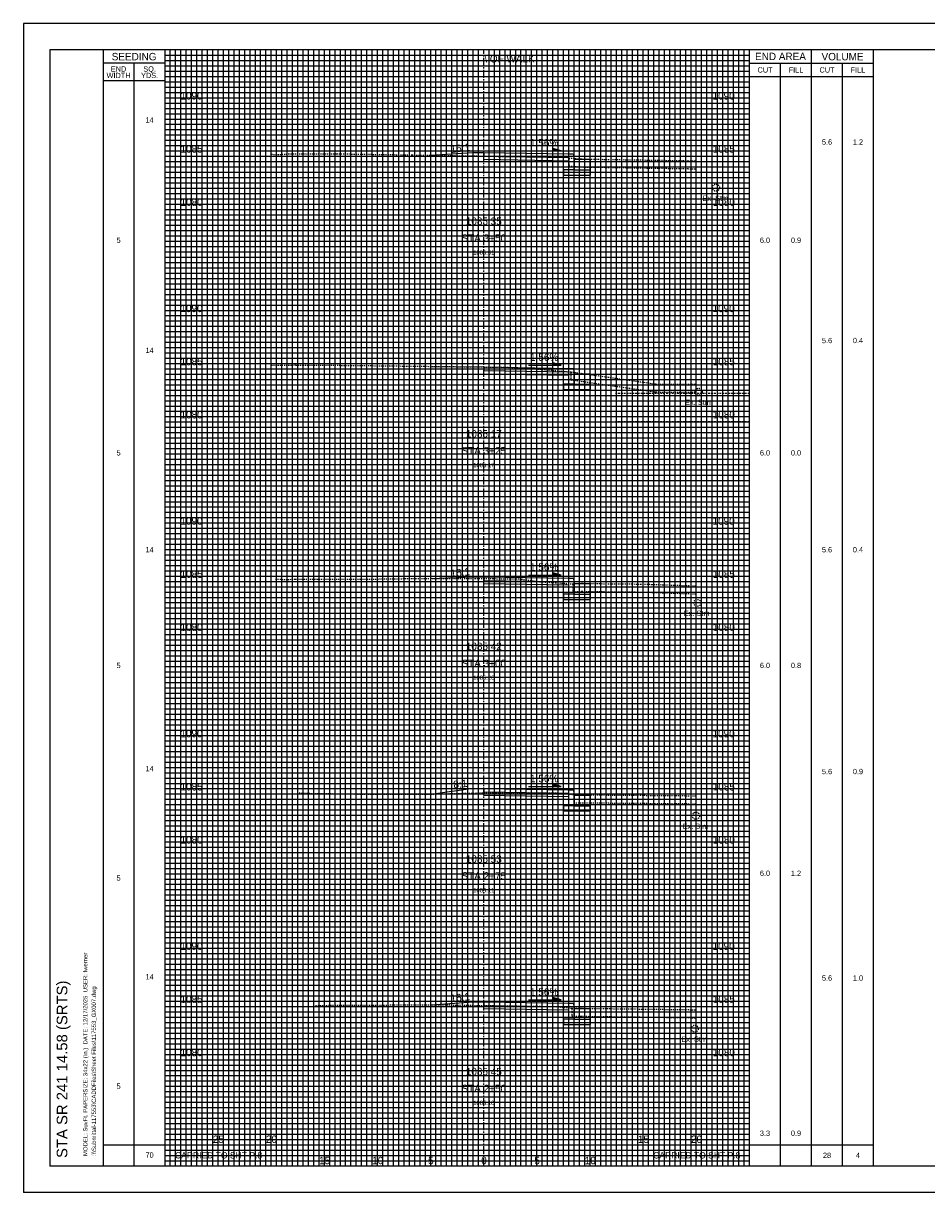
# Model space of a CAD drawing. Header units: feet. Extents: x 510 to 680, y 140 to 250.
# Tile 1 of 3: x 510 to 595, y 140 to 250. Entities that reach past the tile are written whole.
import ezdxf
from ezdxf.enums import TextEntityAlignment as Align

# ---------------------------------------------------------------- set-up
doc = ezdxf.new("R2010")
doc.units = ezdxf.units.FT
doc.header["$MEASUREMENT"] = 0
for name, pattern in [('CENTER2', [1.125, 0.75, -0.125, 0.125, -0.125]), ('DGN Style 4', [0.027369, 0.013684, -0.006842, 0, -0.006842]), ('OhDOT_USTN2', [0.11, 0.069, -0.041]), ('OhDOT_USTN3', [0.22, 0.165, -0.055]), ('OhDOT_USTN5', [0.11, 0.055, -0.055])]:
    doc.linetypes.add(name, pattern=pattern)
for name, color, linetype in [('CL_P_Construction', 7, 'DGN Style 4'), ('DR_X_Storm_Sewer', 151, 'OhDOT_USTN5'), ('SH_Border', 7, 'Continuous'), ('SH_Data', 7, 'Continuous'), ('SH_Text', 7, 'Continuous'), ('XS_P_Annotation', 7, 'Continuous'), ('XS_P_Curb', 254, 'Continuous'), ('XS_P_Finished_Grade', 3, 'Continuous'), ('XS_P_Pavt_Surface', 251, 'Continuous'), ('XS_P_Subgrade', 4, 'Continuous'), ('XS_P_Text_Info', 7, 'Continuous'), ('XS_X_Ground_Line', 3, 'OhDOT_USTN2'), ('XS_X_Pavt', 133, 'OhDOT_USTN3')]:
    doc.layers.add(name, color=color, linetype=linetype)
doc.layers.add('SH_Major_Grid_Line', color=254, linetype='Continuous', transparency=0.3)
doc.layers.add('SH_Minor_Grid_Line', color=252, linetype='Continuous', transparency=0.5)
doc.styles.add('OHDOTSymbols', font='arial.ttf')
doc.styles.add('Slanted-Normal', font='font31.shx', dxfattribs={"height": 0.12})
doc.styles.get("Standard").update_dxf_attribs({"font": 'arial.ttf'})
doc.styles.add('Straight-Normal', font='font30.shx', dxfattribs={"height": 0.1})

msp = doc.modelspace()

# ---------------------------------------------------------------- linework, layer by layer
at = {"layer": 'CL_P_Construction', "linetype": 'CENTER2'}
msp.add_line((553.22, 142.94), (553.22, 247.94), dxfattribs=at)
at = {"layer": 'DR_X_Storm_Sewer'}
for centre in [(575.06, 234.98), (573.43, 215.78), (573.31, 195.92), (573.19, 175.89), (573.07, 155.86)]:
    msp.add_circle(centre, 0.333, dxfattribs=at)
at = {"layer": 'SH_Border'}
for p, q in [((679.89, 250.44), (509.89, 250.44)), ((509.89, 250.44), (509.89, 140.44)), ((677.39, 247.94), (512.39, 247.94)), ((512.39, 247.94), (512.39, 142.94)), ((517.39, 247.94), (517.39, 142.94)), ((677.39, 142.94), (512.39, 142.94)), ((679.89, 140.44), (509.89, 140.44))]:
    msp.add_line(p, q, dxfattribs=at)
at = {"layer": 'SH_Data', "color": 7, "linetype": 'Continuous'}
for p, q in [((523.22, 142.94), (523.22, 247.94)), ((578.22, 142.94), (578.22, 247.94)), ((584.06, 142.94), (584.06, 247.94)), ((589.89, 142.94), (589.89, 247.94)), ((523.22, 246.69), (517.39, 246.69)), ((520.31, 142.94), (520.31, 246.69)), ((578.22, 246.69), (589.89, 246.69)), ((581.14, 142.94), (581.14, 246.69)), ((586.98, 142.94), (586.98, 246.69)), ((578.22, 245.44), (589.89, 245.44)), ((523.22, 245.02), (517.39, 245.02)), ((517.39, 144.94), (523.22, 144.94)), ((523.22, 144.94), (533.22, 144.94)), ((533.22, 142.94), (533.22, 144.94)), ((568.22, 144.94), (578.22, 144.94)), ((578.22, 144.94), (589.89, 144.94))]:
    msp.add_line(p, q, dxfattribs=at)
msp.add_lwpolyline([(568.22, 142.94), (568.22, 144.94)], dxfattribs=at)
at = {"layer": 'SH_Major_Grid_Line', "color": 254, "linetype": 'Continuous'}
for p, q in [((528.22, 142.94), (528.22, 247.94)), ((533.22, 142.94), (533.22, 247.94)), ((538.22, 142.94), (538.22, 247.94)), ((543.22, 142.94), (543.22, 247.94)), ((548.22, 142.94), (548.22, 247.94)), ((558.22, 142.94), (558.22, 247.94)), ((563.22, 142.94), (563.22, 247.94)), ((568.22, 142.94), (568.22, 247.94)), ((573.22, 142.94), (573.22, 247.94)), ((523.22, 242.94), (578.22, 242.94)), ((523.22, 237.94), (578.22, 237.94)), ((523.22, 232.94), (578.22, 232.94)), ((523.22, 227.94), (578.22, 227.94)), ((523.22, 222.94), (578.22, 222.94)), ((523.22, 217.94), (578.22, 217.94)), ((523.22, 212.94), (578.22, 212.94)), ((523.22, 207.94), (578.22, 207.94)), ((523.22, 202.94), (578.22, 202.94)), ((523.22, 197.94), (578.22, 197.94)), ((523.22, 192.94), (578.22, 192.94)), ((523.22, 187.94), (578.22, 187.94)), ((523.22, 182.94), (578.22, 182.94)), ((523.22, 177.94), (578.22, 177.94)), ((523.22, 172.94), (578.22, 172.94)), ((523.22, 167.94), (578.22, 167.94)), ((523.22, 162.94), (578.22, 162.94)), ((523.22, 157.94), (578.22, 157.94)), ((523.22, 152.94), (578.22, 152.94)), ((523.22, 147.94), (578.22, 147.94))]:
    msp.add_line(p, q, dxfattribs=at)
at = {"layer": 'SH_Minor_Grid_Line', "color": 252, "linetype": 'Continuous'}
for p, q in [((523.72, 142.94), (523.72, 247.94)), ((524.22, 142.94), (524.22, 247.94)), ((524.72, 142.94), (524.72, 247.94)), ((525.22, 142.94), (525.22, 247.94)), ((525.72, 142.94), (525.72, 247.94)), ((526.22, 142.94), (526.22, 247.94)), ((526.72, 142.94), (526.72, 247.94)), ((527.22, 142.94), (527.22, 247.94)), ((527.72, 142.94), (527.72, 247.94)), ((528.72, 142.94), (528.72, 247.94)), ((529.22, 142.94), (529.22, 247.94)), ((529.72, 142.94), (529.72, 247.94)), ((530.22, 142.94), (530.22, 247.94)), ((530.72, 142.94), (530.72, 247.94)), ((531.22, 142.94), (531.22, 247.94)), ((531.72, 142.94), (531.72, 247.94)), ((532.22, 142.94), (532.22, 247.94)), ((532.72, 142.94), (532.72, 247.94)), ((533.72, 142.94), (533.72, 247.94)), ((534.22, 142.94), (534.22, 247.94)), ((534.72, 142.94), (534.72, 247.94)), ((535.22, 142.94), (535.22, 247.94)), ((535.72, 142.94), (535.72, 247.94)), ((536.22, 142.94), (536.22, 247.94)), ((536.72, 142.94), (536.72, 247.94)), ((537.22, 142.94), (537.22, 247.94)), ((537.72, 142.94), (537.72, 247.94)), ((538.72, 142.94), (538.72, 247.94)), ((539.22, 142.94), (539.22, 247.94)), ((539.72, 142.94), (539.72, 247.94)), ((540.22, 142.94), (540.22, 247.94)), ((540.72, 142.94), (540.72, 247.94)), ((541.22, 142.94), (541.22, 247.94)), ((541.72, 142.94), (541.72, 247.94)), ((542.22, 142.94), (542.22, 247.94)), ((542.72, 142.94), (542.72, 247.94)), ((543.72, 142.94), (543.72, 247.94)), ((544.22, 142.94), (544.22, 247.94)), ((544.72, 142.94), (544.72, 247.94)), ((545.22, 142.94), (545.22, 247.94)), ((545.72, 142.94), (545.72, 247.94)), ((546.22, 142.94), (546.22, 247.94)), ((546.72, 142.94), (546.72, 247.94)), ((547.22, 142.94), (547.22, 247.94)), ((547.72, 142.94), (547.72, 247.94)), ((548.72, 142.94), (548.72, 247.94)), ((549.22, 142.94), (549.22, 247.94)), ((549.72, 142.94), (549.72, 247.94)), ((550.22, 142.94), (550.22, 247.94)), ((550.72, 142.94), (550.72, 247.94)), ((551.22, 142.94), (551.22, 247.94)), ((551.72, 142.94), (551.72, 247.94)), ((552.22, 142.94), (552.22, 247.94)), ((552.72, 142.94), (552.72, 247.94)), ((553.72, 142.94), (553.72, 247.94)), ((554.22, 142.94), (554.22, 247.94)), ((554.72, 142.94), (554.72, 247.94)), ((555.22, 142.94), (555.22, 247.94)), ((555.72, 142.94), (555.72, 247.94)), ((556.22, 142.94), (556.22, 247.94)), ((556.72, 142.94), (556.72, 247.94)), ((557.22, 142.94), (557.22, 247.94)), ((557.72, 142.94), (557.72, 247.94)), ((558.72, 142.94), (558.72, 247.94)), ((559.22, 142.94), (559.22, 247.94)), ((559.72, 142.94), (559.72, 247.94)), ((560.22, 142.94), (560.22, 247.94)), ((560.72, 142.94), (560.72, 247.94)), ((561.22, 142.94), (561.22, 247.94)), ((561.72, 142.94), (561.72, 247.94)), ((562.22, 142.94), (562.22, 247.94)), ((562.72, 142.94), (562.72, 247.94)), ((563.72, 142.94), (563.72, 247.94)), ((564.22, 142.94), (564.22, 247.94)), ((564.72, 142.94), (564.72, 247.94)), ((565.22, 142.94), (565.22, 247.94)), ((565.72, 142.94), (565.72, 247.94)), ((566.22, 142.94), (566.22, 247.94)), ((566.72, 142.94), (566.72, 247.94)), ((567.22, 142.94), (567.22, 247.94)), ((567.72, 142.94), (567.72, 247.94)), ((568.72, 142.94), (568.72, 247.94)), ((569.22, 142.94), (569.22, 247.94)), ((569.72, 142.94), (569.72, 247.94)), ((570.22, 142.94), (570.22, 247.94)), ((570.72, 142.94), (570.72, 247.94)), ((571.22, 142.94), (571.22, 247.94)), ((571.72, 142.94), (571.72, 247.94)), ((572.22, 142.94), (572.22, 247.94)), ((572.72, 142.94), (572.72, 247.94)), ((573.72, 142.94), (573.72, 247.94)), ((574.22, 142.94), (574.22, 247.94)), ((574.72, 142.94), (574.72, 247.94)), ((575.22, 142.94), (575.22, 247.94)), ((575.72, 142.94), (575.72, 247.94)), ((576.22, 142.94), (576.22, 247.94)), ((576.72, 142.94), (576.72, 247.94)), ((577.22, 142.94), (577.22, 247.94)), ((577.72, 142.94), (577.72, 247.94)), ((523.22, 247.44), (578.22, 247.44)), ((523.22, 246.94), (578.22, 246.94)), ((523.22, 246.44), (578.22, 246.44)), ((523.22, 245.94), (578.22, 245.94)), ((523.22, 245.44), (578.22, 245.44)), ((523.22, 244.94), (578.22, 244.94)), ((523.22, 244.44), (578.22, 244.44)), ((523.22, 243.94), (578.22, 243.94)), ((523.22, 243.44), (578.22, 243.44)), ((523.22, 242.44), (578.22, 242.44)), ((523.22, 241.94), (578.22, 241.94)), ((523.22, 241.44), (578.22, 241.44)), ((523.22, 240.94), (578.22, 240.94)), ((523.22, 240.44), (578.22, 240.44)), ((523.22, 239.94), (578.22, 239.94)), ((523.22, 239.44), (578.22, 239.44)), ((523.22, 238.94), (578.22, 238.94)), ((523.22, 238.44), (578.22, 238.44)), ((523.22, 237.44), (578.22, 237.44)), ((523.22, 236.94), (578.22, 236.94)), ((523.22, 236.44), (578.22, 236.44)), ((523.22, 235.94), (578.22, 235.94)), ((523.22, 235.44), (578.22, 235.44)), ((523.22, 234.94), (578.22, 234.94)), ((523.22, 234.44), (578.22, 234.44)), ((523.22, 233.94), (578.22, 233.94)), ((523.22, 233.44), (578.22, 233.44)), ((523.22, 232.44), (578.22, 232.44)), ((523.22, 231.94), (578.22, 231.94)), ((523.22, 231.44), (578.22, 231.44)), ((523.22, 230.94), (578.22, 230.94)), ((523.22, 230.44), (578.22, 230.44)), ((523.22, 229.94), (578.22, 229.94)), ((523.22, 229.44), (578.22, 229.44)), ((523.22, 228.94), (578.22, 228.94)), ((523.22, 228.44), (578.22, 228.44)), ((523.22, 227.44), (578.22, 227.44)), ((523.22, 226.94), (578.22, 226.94)), ((523.22, 226.44), (578.22, 226.44)), ((523.22, 225.94), (578.22, 225.94)), ((523.22, 225.44), (578.22, 225.44)), ((523.22, 224.94), (578.22, 224.94)), ((523.22, 224.44), (578.22, 224.44)), ((523.22, 223.94), (578.22, 223.94)), ((523.22, 223.44), (578.22, 223.44)), ((523.22, 222.44), (578.22, 222.44)), ((523.22, 221.94), (578.22, 221.94)), ((523.22, 221.44), (578.22, 221.44)), ((523.22, 220.94), (578.22, 220.94)), ((523.22, 220.44), (578.22, 220.44)), ((523.22, 219.94), (578.22, 219.94)), ((523.22, 219.44), (578.22, 219.44)), ((523.22, 218.94), (578.22, 218.94)), ((523.22, 218.44), (578.22, 218.44)), ((523.22, 217.44), (578.22, 217.44)), ((523.22, 216.94), (578.22, 216.94)), ((523.22, 216.44), (578.22, 216.44)), ((523.22, 215.94), (578.22, 215.94)), ((523.22, 215.44), (578.22, 215.44)), ((523.22, 214.94), (578.22, 214.94)), ((523.22, 214.44), (578.22, 214.44)), ((523.22, 213.94), (578.22, 213.94)), ((523.22, 213.44), (578.22, 213.44)), ((523.22, 212.44), (578.22, 212.44)), ((523.22, 211.94), (578.22, 211.94)), ((523.22, 211.44), (578.22, 211.44)), ((523.22, 210.94), (578.22, 210.94)), ((523.22, 210.44), (578.22, 210.44)), ((523.22, 209.94), (578.22, 209.94)), ((523.22, 209.44), (578.22, 209.44)), ((523.22, 208.94), (578.22, 208.94)), ((523.22, 208.44), (578.22, 208.44)), ((523.22, 207.44), (578.22, 207.44)), ((523.22, 206.94), (578.22, 206.94)), ((523.22, 206.44), (578.22, 206.44)), ((523.22, 205.94), (578.22, 205.94)), ((523.22, 205.44), (578.22, 205.44)), ((523.22, 204.94), (578.22, 204.94)), ((523.22, 204.44), (578.22, 204.44)), ((523.22, 203.94), (578.22, 203.94)), ((523.22, 203.44), (578.22, 203.44)), ((523.22, 202.44), (578.22, 202.44)), ((523.22, 201.94), (578.22, 201.94)), ((523.22, 201.44), (578.22, 201.44)), ((523.22, 200.94), (578.22, 200.94)), ((523.22, 200.44), (578.22, 200.44)), ((523.22, 199.94), (578.22, 199.94)), ((523.22, 199.44), (578.22, 199.44)), ((523.22, 198.94), (578.22, 198.94)), ((523.22, 198.44), (578.22, 198.44)), ((523.22, 197.44), (578.22, 197.44)), ((523.22, 196.94), (578.22, 196.94)), ((523.22, 196.44), (578.22, 196.44)), ((523.22, 195.94), (578.22, 195.94)), ((523.22, 195.44), (578.22, 195.44)), ((523.22, 194.94), (578.22, 194.94)), ((523.22, 194.44), (578.22, 194.44)), ((523.22, 193.94), (578.22, 193.94)), ((523.22, 193.44), (578.22, 193.44)), ((523.22, 192.44), (578.22, 192.44)), ((523.22, 191.94), (578.22, 191.94)), ((523.22, 191.44), (578.22, 191.44)), ((523.22, 190.94), (578.22, 190.94)), ((523.22, 190.44), (578.22, 190.44)), ((523.22, 189.94), (578.22, 189.94)), ((523.22, 189.44), (578.22, 189.44)), ((523.22, 188.94), (578.22, 188.94)), ((523.22, 188.44), (578.22, 188.44)), ((523.22, 187.44), (578.22, 187.44)), ((523.22, 186.94), (578.22, 186.94)), ((523.22, 186.44), (578.22, 186.44)), ((523.22, 185.94), (578.22, 185.94)), ((523.22, 185.44), (578.22, 185.44)), ((523.22, 184.94), (578.22, 184.94)), ((523.22, 184.44), (578.22, 184.44)), ((523.22, 183.94), (578.22, 183.94)), ((523.22, 183.44), (578.22, 183.44)), ((523.22, 182.44), (578.22, 182.44)), ((523.22, 181.94), (578.22, 181.94)), ((523.22, 181.44), (578.22, 181.44)), ((523.22, 180.94), (578.22, 180.94)), ((523.22, 180.44), (578.22, 180.44)), ((523.22, 179.94), (578.22, 179.94)), ((523.22, 179.44), (578.22, 179.44)), ((523.22, 178.94), (578.22, 178.94)), ((523.22, 178.44), (578.22, 178.44)), ((523.22, 177.44), (578.22, 177.44)), ((523.22, 176.94), (578.22, 176.94)), ((523.22, 176.44), (578.22, 176.44)), ((523.22, 175.94), (578.22, 175.94)), ((523.22, 175.44), (578.22, 175.44)), ((523.22, 174.94), (578.22, 174.94)), ((523.22, 174.44), (578.22, 174.44)), ((523.22, 173.94), (578.22, 173.94)), ((523.22, 173.44), (578.22, 173.44)), ((523.22, 172.44), (578.22, 172.44)), ((523.22, 171.94), (578.22, 171.94)), ((523.22, 171.44), (578.22, 171.44)), ((523.22, 170.94), (578.22, 170.94)), ((523.22, 170.44), (578.22, 170.44)), ((523.22, 169.94), (578.22, 169.94)), ((523.22, 169.44), (578.22, 169.44)), ((523.22, 168.94), (578.22, 168.94)), ((523.22, 168.44), (578.22, 168.44)), ((523.22, 167.44), (578.22, 167.44)), ((523.22, 166.94), (578.22, 166.94)), ((523.22, 166.44), (578.22, 166.44)), ((523.22, 165.94), (578.22, 165.94)), ((523.22, 165.44), (578.22, 165.44)), ((523.22, 164.94), (578.22, 164.94)), ((523.22, 164.44), (578.22, 164.44)), ((523.22, 163.94), (578.22, 163.94)), ((523.22, 163.44), (578.22, 163.44)), ((523.22, 162.44), (578.22, 162.44)), ((523.22, 161.94), (578.22, 161.94)), ((523.22, 161.44), (578.22, 161.44)), ((523.22, 160.94), (578.22, 160.94)), ((523.22, 160.44), (578.22, 160.44)), ((523.22, 159.94), (578.22, 159.94)), ((523.22, 159.44), (578.22, 159.44)), ((523.22, 158.94), (578.22, 158.94)), ((523.22, 158.44), (578.22, 158.44)), ((523.22, 157.44), (578.22, 157.44)), ((523.22, 156.94), (578.22, 156.94)), ((523.22, 156.44), (578.22, 156.44)), ((523.22, 155.94), (578.22, 155.94)), ((523.22, 155.44), (578.22, 155.44)), ((523.22, 154.94), (578.22, 154.94)), ((523.22, 154.44), (578.22, 154.44)), ((523.22, 153.94), (578.22, 153.94)), ((523.22, 153.44), (578.22, 153.44)), ((523.22, 152.44), (578.22, 152.44)), ((523.22, 151.94), (578.22, 151.94)), ((523.22, 151.44), (578.22, 151.44)), ((523.22, 150.94), (578.22, 150.94)), ((523.22, 150.44), (578.22, 150.44)), ((523.22, 149.94), (578.22, 149.94)), ((523.22, 149.44), (578.22, 149.44)), ((523.22, 148.94), (578.22, 148.94)), ((523.22, 148.44), (578.22, 148.44)), ((523.22, 147.44), (578.22, 147.44)), ((523.22, 146.94), (578.22, 146.94)), ((523.22, 146.44), (578.22, 146.44)), ((523.22, 145.94), (578.22, 145.94)), ((523.22, 145.44), (578.22, 145.44)), ((523.22, 144.94), (578.22, 144.94)), ((523.22, 144.44), (578.22, 144.44)), ((523.22, 143.94), (578.22, 143.94)), ((523.22, 143.44), (578.22, 143.44))]:
    msp.add_line(p, q, dxfattribs=at)
at = {"layer": 'XS_P_Annotation', "color": 7, "linetype": 'Continuous', "lineweight": -3}
for p, q in [((557.44, 238.46), (560.5, 238.46)), ((560.5, 238.46), (559.73, 238.68)), ((559.73, 238.68), (559.73, 238.46)), ((557.44, 218.28), (560.5, 218.28)), ((560.5, 218.28), (559.73, 218.5)), ((559.73, 218.5), (559.73, 218.28)), ((557.44, 198.54), (560.5, 198.54)), ((560.5, 198.54), (559.73, 198.76)), ((559.73, 198.76), (559.73, 198.54)), ((557.44, 178.64), (560.5, 178.64)), ((560.5, 178.64), (559.73, 178.87)), ((559.73, 178.87), (559.73, 178.64)), ((557.44, 158.56), (560.5, 158.56)), ((560.5, 158.56), (559.73, 158.78)), ((559.73, 158.78), (559.73, 158.56))]:
    msp.add_line(p, q, dxfattribs=at)
for points in [[(560.5, 238.46), (559.73, 238.46), (559.73, 238.68)], [(560.5, 218.28), (559.73, 218.28), (559.73, 218.5)], [(560.5, 198.54), (559.73, 198.54), (559.73, 198.76)], [(560.5, 178.64), (559.73, 178.64), (559.73, 178.87)], [(560.5, 158.56), (559.73, 158.56), (559.73, 158.78)]]:
    msp.add_solid(points, dxfattribs=at)
at = {"layer": 'XS_P_Curb', "flags": 128}
for points in [[(561.57, 238.16, -0.36663), (561.65, 238.09), (561.72, 237.66), (561.72, 236.66), (561.22, 236.66), (561.22, 238.16)], [(561.57, 217.98, -0.36663), (561.65, 217.91), (561.72, 217.48), (561.72, 216.48), (561.22, 216.48), (561.22, 217.98)], [(561.57, 198.24, -0.36663), (561.65, 198.17), (561.72, 197.74), (561.72, 196.74), (561.22, 196.74), (561.22, 198.24)], [(561.57, 178.34, -0.36663), (561.65, 178.27), (561.72, 177.84), (561.72, 176.84), (561.22, 176.84), (561.22, 178.34)], [(561.57, 158.26, -0.36663), (561.65, 158.19), (561.72, 157.76), (561.72, 156.76), (561.22, 156.76), (561.22, 158.26)]]:
    msp.add_lwpolyline(points, format="xyb", close=True, dxfattribs=at)
at = {"layer": 'XS_P_Finished_Grade'}
for p, q in [((548.22, 238.03), (552.22, 238.3)), ((552.22, 238.3), (553.22, 238.28)), ((548.22, 198.22), (552.22, 198.38)), ((552.22, 198.38), (553.22, 198.36)), ((548.22, 177.93), (552.22, 178.48)), ((552.22, 178.48), (553.22, 178.47)), ((548.22, 158.11), (552.22, 158.4)), ((552.22, 158.4), (553.22, 158.39))]:
    msp.add_line(p, q, dxfattribs=at)
msp.add_lwpolyline([(548.22, 218.17), (553.22, 218.11)], dxfattribs=at)
at = {"layer": 'XS_P_Pavt_Surface'}
for p, q in [((563.22, 237.66), (563.22, 236.16)), ((561.72, 236.66), (563.22, 236.66)), ((563.22, 217.48), (563.22, 215.98)), ((561.72, 216.48), (563.22, 216.48)), ((563.22, 197.74), (563.22, 196.24)), ((561.72, 196.74), (563.22, 196.74)), ((563.22, 177.84), (563.22, 176.34)), ((561.72, 176.84), (563.22, 176.84)), ((563.22, 157.76), (563.22, 156.26)), ((561.72, 156.76), (563.22, 156.76))]:
    msp.add_line(p, q, dxfattribs=at)
for points in [[(553.22, 238.28), (561.22, 238.16)], [(553.22, 238.28), (553.22, 237.95), (561.22, 237.83), (561.22, 238.16)], [(561.72, 237.66), (563.22, 237.66)], [(561.22, 236.66), (560.72, 236.66), (560.72, 236.16)], [(560.72, 236.16), (563.22, 236.16)], [(553.22, 218.11), (561.22, 217.98)], [(553.22, 218.11), (553.22, 217.77), (561.22, 217.65), (561.22, 217.98)], [(561.72, 217.48), (563.22, 217.48)], [(561.22, 216.48), (560.72, 216.48), (560.72, 215.98)], [(560.72, 215.98), (563.22, 215.98)], [(553.22, 198.36), (561.22, 198.24)], [(553.22, 198.36), (553.22, 198.03), (561.22, 197.9), (561.22, 198.24)], [(561.72, 197.74), (563.22, 197.74)], [(561.22, 196.74), (560.72, 196.74), (560.72, 196.24)], [(560.72, 196.24), (563.22, 196.24)], [(553.22, 178.47), (561.22, 178.34)], [(553.22, 178.47), (553.22, 178.13), (561.22, 178.01), (561.22, 178.34)], [(561.72, 177.84), (563.22, 177.84)], [(561.22, 176.84), (560.72, 176.84), (560.72, 176.34)], [(560.72, 176.34), (563.22, 176.34)], [(553.22, 158.39), (561.22, 158.26)], [(553.22, 158.39), (553.22, 158.05), (561.22, 157.93), (561.22, 158.26)], [(561.72, 157.76), (563.22, 157.76)], [(561.22, 156.76), (560.72, 156.76), (560.72, 156.26)], [(560.72, 156.26), (563.22, 156.26)]]:
    msp.add_lwpolyline(points, dxfattribs=at)
at = {"layer": 'XS_P_Subgrade'}
for points in [[(561.22, 237.49), (553.22, 237.62), (553.22, 237.95)], [(561.22, 217.32), (553.22, 217.44), (553.22, 217.77)], [(561.22, 197.57), (553.22, 197.7), (553.22, 198.03)], [(561.22, 177.68), (553.22, 177.8), (553.22, 178.13)], [(561.22, 157.59), (553.22, 157.72), (553.22, 158.05)]]:
    msp.add_lwpolyline(points, dxfattribs=at)
at = {"layer": 'XS_X_Ground_Line', "lineweight": -3}
for points in [[(533.22, 238.13), (533.82, 238.09), (534.84, 238.16), (539.37, 238.17), (546.47, 238.06), (553.22, 237.95), (554.36, 237.93), (560.95, 237.87), (561.23, 237.78), (562.33, 237.68), (562.33, 237.68), (572.4, 237.52), (573.22, 237.51)], [(561.22, 237.04), (561.23, 237.03), (562.33, 236.93), (562.33, 236.93), (572.4, 236.77), (573.22, 236.76)], [(533.22, 218.27), (535.46, 218.3), (535.52, 218.29), (536.21, 218.29), (540.73, 218.26), (553.22, 218.11), (555.47, 218.08), (555.48, 218.08), (557.72, 217.97), (561.41, 217.64), (561.76, 217.61), (569.41, 216.51), (573.22, 216.49)], [(561.41, 216.89), (561.76, 216.86), (569.41, 215.76), (573.22, 215.74)], [(533.61, 198.15), (534.58, 198.12), (535.48, 198.15), (537.52, 198.16), (541.6, 198.14), (547.16, 198.22), (553.22, 198.2), (556.57, 198.19), (558.35, 197.92), (561.59, 197.71), (562.44, 197.76), (563.88, 197.73), (567.15, 197.7), (569.02, 197.66), (572.46, 197.54), (573.22, 197.52)], [(561.59, 196.96), (562.44, 197.01), (563.88, 196.98), (567.15, 196.95), (569.02, 196.91), (572.46, 196.79), (573.22, 196.77)], [(535.84, 178.04), (536.2, 178.03), (536.34, 178.01), (542.81, 177.91), (547.82, 177.92), (553.22, 178.05), (554.35, 178.08), (559.93, 178.05), (560.79, 178), (561.69, 177.87), (572.26, 177.78), (573.22, 177.77)], [(561.69, 177.12), (572.26, 177.03), (573.22, 177.02)], [(537.38, 158.04), (537.39, 158.05), (548.32, 158.11), (548.54, 158.11), (553.22, 158.04), (558.73, 157.96), (559.96, 157.94), (559.98, 157.94), (561.49, 157.79), (562.41, 157.78), (573.22, 157.64)], [(561.49, 157.04), (562.41, 157.03), (573.22, 156.89)]]:
    msp.add_lwpolyline(points, dxfattribs=at)
at = {"layer": 'XS_X_Pavt'}
for p, q in [((578.22, 215.62), (565.56, 215.62)), ((578.22, 212.94), (565.56, 212.94))]:
    msp.add_line(p, q, dxfattribs=at)
for points in [[(561.23, 237.78), (561.23, 237.03)], [(561.41, 217.64), (561.41, 216.89)], [(561.59, 197.71), (561.59, 196.96)], [(561.69, 177.87), (561.69, 177.12)], [(561.49, 157.79), (561.49, 157.04)]]:
    msp.add_lwpolyline(points, dxfattribs=at)

# ---------------------------------------------------------------- texts
at = {"layer": 'DR_X_Storm_Sewer', "char_height": 0.5, "width": 4.9877, "attachment_point": 1, "style": 'Straight-Normal'}
for insert in [(573.8, 234.24), (572.17, 215.04), (572.05, 195.19), (571.93, 175.15), (571.81, 155.12)]:
    msp.add_mtext('Ex. Stm', dxfattribs=dict(at, insert=insert))
at = {"layer": 'SH_Data', "color": 7, "linetype": 'Continuous', "style": 'Straight-Normal'}
for s, height, p in [('SEEDING', 0.7, (520.31, 247.31)), ('END AREA', 0.7, (581.14, 247.33)), ('VOLUME', 0.7, (586.98, 247.31)), ('CUT', 0.5, (579.69, 246.06)), ('FILL', 0.5, (582.6, 246.06)), ('CUT', 0.5, (585.52, 246.06)), ('FILL', 0.5, (588.43, 246.06)), ('CARRIED TO SHT P.8', 0.6, (528.26, 143.95)), ('CARRIED TO SHT P.8', 0.6, (573.26, 143.95))]:
    msp.add_text(s, height=height, dxfattribs=at).set_placement(p, align=Align.MIDDLE_CENTER)
at = {"layer": 'SH_Data', "linetype": 'Continuous'}
for s, p in [('MODEL: SuvFt. PAPERSIZE: 34x22 (In.)  DATE: 12/17/2025  USER: fwerner', (515.92, 143.88)), (':\\\\Submittal-117553\\CADDFiles\\Sheet Files\\117553_GX007.dwg', (516.72, 143.88))]:
    msp.add_text(s, height=0.4, rotation=90, dxfattribs=at).set_placement(p)
at = {"layer": 'SH_Data', "color": 7, "linetype": 'Continuous', "char_height": 0.7, "attachment_point": 5, "line_spacing_factor": 0.728571, "style": 'Straight-Normal'}
for s, insert in [('\\H0.714286x;END\\PWIDTH', (518.85, 245.84)), ('\\H0.714286x;SQ.\\PYDS.', (521.77, 245.84)), ('{\\H0.71429x;14}', (521.77, 241.35)), ('{\\H0.71429x;5.6}', (585.52, 239.27)), ('{\\H0.71429x;1.2}', (588.43, 239.27)), ('{\\H0.71429x;5}', (518.85, 230.03)), ('{\\H0.71429x;6.0}', (579.68, 230.03)), ('{\\H0.71429x;0.9}', (582.6, 230.03)), ('{\\H0.71429x;5.6}', (585.52, 220.6)), ('{\\H0.71429x;0.4}', (588.43, 220.6)), ('{\\H0.71429x;14}', (521.77, 219.67)), ('{\\H0.71429x;5}', (518.85, 210.03)), ('{\\H0.71429x;6.0}', (579.68, 210.03)), ('{\\H0.71429x;0.0}', (582.6, 210.03)), ('{\\H0.71429x;14}', (521.77, 200.92)), ('{\\H0.71429x;5.6}', (585.52, 200.92)), ('{\\H0.71429x;0.4}', (588.43, 200.92)), ('{\\H0.71429x;5}', (518.85, 190.03)), ('{\\H0.71429x;0.8}', (582.6, 190.03)), ('{\\H0.71429x;14}', (521.77, 180.32)), ('{\\H0.71429x;5.6}', (585.52, 180.05)), ('{\\H0.71429x;0.9}', (588.43, 180.05)), ('{\\H0.71429x;6.0}', (579.68, 170.48)), ('{\\H0.71429x;1.2}', (582.6, 170.48)), ('{\\H0.71429x;5}', (518.85, 170.03)), ('{\\H0.71429x;14}', (521.77, 160.74)), ('{\\H0.71429x;5.6}', (585.52, 160.62)), ('{\\H0.71429x;1.0}', (588.43, 160.62)), ('{\\H0.71429x;5}', (518.85, 150.45)), ('{\\H0.71429x;3.3}', (579.68, 146.02)), ('{\\H0.71429x;0.9}', (582.6, 146.02)), ('{\\H0.71429x;70}', (521.77, 143.97)), ('{\\H0.71429x;28}', (585.52, 143.94)), ('{\\H0.71429x;4}', (588.43, 143.94))]:
    msp.add_mtext(s, dxfattribs=dict(at, insert=insert))
at = {"layer": 'SH_Data', "color": 7, "linetype": 'Continuous', "insert": (579.68, 190.03), "char_height": 0.7, "width": 0.2318, "attachment_point": 5, "line_spacing_factor": 0.728571, "style": 'Straight-Normal'}
msp.add_mtext('{\\H0.71429x;6.0}', dxfattribs=at)
at = {"layer": 'SH_Text', "linetype": 'Continuous', "style": 'OHDOTSymbols'}
msp.add_text('STA SR 241 14.58 (SRTS)', height=1, rotation=90, dxfattribs=at).set_placement((513.03, 152.04), align=Align.TOP_CENTER)
at = {"layer": 'XS_P_Annotation', "color": 7, "linetype": 'Continuous', "lineweight": -3, "char_height": 0.7, "attachment_point": 5, "rotation": 6.7213, "style": 'Slanted-Normal'}
for s, insert in [('16:1', (551, 238.69)), ('16:1', (551, 198.77)), ('8:1', (551, 178.88)), ('16:1', (551, 158.79))]:
    msp.add_mtext(s, dxfattribs=dict(at, insert=insert))
at = {"layer": 'XS_P_Annotation', "color": 7, "linetype": 'Continuous', "lineweight": -3, "attachment_point": 5, "style": 'Slanted-Normal'}
for s, insert, char_height in [('1.56%', (558.9, 239.21), 0.7), ('1085.01', (553.22, 228.88), 0.4), ('1.56%', (558.9, 219.03), 0.7), ('1085.17', (553.22, 211.82), 0.7), ('1085.17', (553.22, 208.88), 0.4), ('1.56%', (558.9, 199.29), 0.7), ('1085.42', (553.22, 191.82), 0.7), ('1085.26', (553.22, 188.88), 0.4), ('1.56%', (558.9, 179.39), 0.7), ('1085.53', (553.22, 171.82), 0.7), ('1085.11', (553.22, 168.88), 0.4), ('1.56%', (558.9, 159.31), 0.7), ('1085.45', (553.22, 151.82), 0.7), ('1085.10', (553.22, 148.88), 0.4)]:
    msp.add_mtext(s, dxfattribs=dict(at, insert=insert, char_height=char_height))
at = {"layer": 'XS_P_Annotation', "color": 7, "linetype": 'Continuous', "lineweight": -3, "insert": (553.22, 231.82), "char_height": 0.7, "width": 0.1936, "attachment_point": 5, "style": 'Slanted-Normal'}
msp.add_mtext('1085.35', dxfattribs=at)
at = {"layer": 'XS_P_Text_Info', "color": 7, "linetype": 'Continuous', "lineweight": -3, "char_height": 0.7, "attachment_point": 8, "style": 'Slanted-Normal'}
for s, insert in [('\\\\ OF WALK', (555.64, 246.75)), ('1090', (525.71, 243.26)), ('1090', (575.79, 243.26)), ('1085', (525.72, 238.26)), ('1085', (575.81, 238.26)), ('1080', (525.72, 233.26)), ('1080', (575.81, 233.26)), ('1090', (525.71, 223.26)), ('1090', (575.79, 223.26)), ('1085', (525.72, 218.26)), ('1085', (575.81, 218.26)), ('1080', (525.72, 213.26)), ('1080', (575.81, 213.26)), ('1090', (525.71, 203.26)), ('1090', (575.79, 203.26)), ('1085', (525.72, 198.26)), ('1085', (575.81, 198.26)), ('1080', (525.72, 193.26)), ('1080', (575.81, 193.26)), ('STA 3+00', (553.22, 189.87)), ('1090', (525.71, 183.26)), ('1090', (575.79, 183.26)), ('1085', (525.72, 178.26)), ('1085', (575.81, 178.26)), ('1080', (525.72, 173.26)), ('1080', (575.81, 173.26)), ('STA 2+75', (553.22, 169.87)), ('1090', (525.71, 163.26)), ('1090', (575.79, 163.26)), ('1085', (525.72, 158.26)), ('1085', (575.81, 158.26)), ('1080', (525.72, 153.26)), ('1080', (575.81, 153.26)), ('STA 2+50', (553.22, 149.87)), ('25', (528.24, 145.1)), ('20', (533.24, 145.1)), ('15', (568.24, 145.1)), ('20', (573.24, 145.1)), ('15', (538.24, 143.1)), ('10', (543.24, 143.1)), ('5', (548.24, 143.1)), ('0', (553.24, 143.1)), ('5', (558.24, 143.1)), ('10', (563.24, 143.1))]:
    msp.add_mtext(s, dxfattribs=dict(at, insert=insert))
at = {"layer": 'XS_P_Text_Info', "color": 7, "linetype": 'Continuous', "lineweight": -3, "char_height": 0.7, "width": 21.5118, "attachment_point": 8, "style": 'Slanted-Normal'}
for s, insert in [('STA 3+50', (553.22, 229.87)), ('STA 3+25', (553.22, 209.87))]:
    msp.add_mtext(s, dxfattribs=dict(at, insert=insert))

doc.saveas('drawing.dxf')
